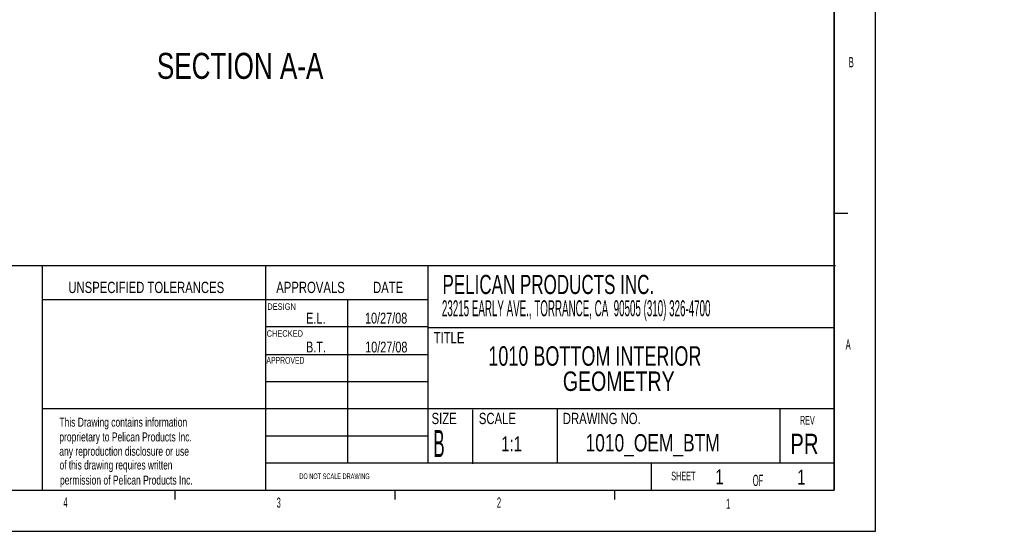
# Model space of a CAD drawing. Header units: inches. Extents: x 0 to 18.2, y 0 to 11.
# Tile 2 of 3: x 9.1 to 18.2, y 0 to 4.7. Entities that reach past the tile are written whole.
import ezdxf

# ---------------------------------------------------------------- set-up
doc = ezdxf.new("R2010")
doc.units = ezdxf.units.IN
doc.header["$MEASUREMENT"] = 0
doc.layers.add('SLD-0', color=7, linetype='Continuous')
doc.styles.add('SLDTEXTSTYLE0', font='TXT', dxfattribs={"width": 0.497779})
doc.styles.add('SLDTEXTSTYLE1', font='TXT', dxfattribs={"width": 0.594306})
doc.styles.add('SLDTEXTSTYLE10', font='TXT', dxfattribs={"width": 0.704545})
doc.styles.add('SLDTEXTSTYLE11', font='TXT', dxfattribs={"width": 0.552632})
doc.styles.add('SLDTEXTSTYLE12', font='TXT', dxfattribs={"width": 0.457579})
doc.styles.add('SLDTEXTSTYLE13', font='TXT', dxfattribs={"width": 0.663158})
doc.styles.add('SLDTEXTSTYLE14', font='TXT', dxfattribs={"width": 0.690789})
doc.styles.add('SLDTEXTSTYLE2', font='TXT', dxfattribs={"width": 0.75})
doc.styles.add('SLDTEXTSTYLE3', font='TXT', dxfattribs={"width": 0.500002})
doc.styles.add('SLDTEXTSTYLE4', font='TXT', dxfattribs={"width": 0.605})
doc.styles.add('SLDTEXTSTYLE5', font='TXT', dxfattribs={"width": 0.501333})
doc.styles.add('SLDTEXTSTYLE6', font='TXT', dxfattribs={"width": 0.466179})
doc.styles.add('SLDTEXTSTYLE7', font='TXT', dxfattribs={"width": 0.703125})
doc.styles.add('SLDTEXTSTYLE8', font='TXT', dxfattribs={"width": 0.705882})
doc.styles.add('SLDTEXTSTYLE9', font='TXT', dxfattribs={"width": 0.689516})

# ---------------------------------------------------------------- blocks, each defined once
blk = doc.blocks.new('SW_NOTE_0')
at = {"layer": 'SLD-0', "color": 0, "char_height": 0.18, "attachment_point": 1}
for s, insert, style in [('1010 BOTTOM INTERIOR ', (0, 0.2299), 'SLDTEXTSTYLE14'), ('GEOMETRY', (0.688, -0.0028), 'SLDTEXTSTYLE2')]:
    blk.add_mtext(s, dxfattribs=dict(at, insert=insert, style=style))

msp = doc.modelspace()

# ---------------------------------------------------------------- linework, layer by layer
at = {"layer": 'SLD-0'}
for p, q in [((17, 0), (17, 11)), ((16.62, 0.38), (16.62, 10.62)), ((6.79564, 2.45542), (16.63162, 2.45542)), ((9.30591, 0.38), (9.30591, 2.45542)), ((11.37, 0.38), (11.37, 2.45542)), ((12.87, 0.63), (12.87, 2.45542)), ((12.87, 2.13776), (9.30591, 2.13776)), ((12.12598, 0.62738), (12.12598, 2.13514)), ((12.87, 1.88776), (11.37, 1.88776)), ((16.62, 1.88), (12.87, 1.88)), ((12.87, 1.63), (11.37, 1.63)), ((12.87, 1.38), (11.37, 1.38)), ((16.62, 1.13), (9.30591, 1.13)), ((13.28084, 0.62247), (13.28084, 1.12247)), ((14.06404, 0.63), (14.06404, 1.13)), ((16.12, 0.63), (16.12, 1.13)), ((12.87, 0.88), (11.37, 0.88)), ((16.62, 0.63), (11.37, 0.63)), ((14.93225, 0.38), (14.93225, 0.63)), ((0.38, 0.38), (16.62, 0.38)), ((0, 0), (17, 0))]:
    msp.add_line(p, q, dxfattribs=at)
at = {"layer": 'SLD-0', "color": 250, "linetype": 'Continuous', "true_color": 0x191924}
for p, q in [((16.62, 10.63), (16.62, 0.38)), ((16.62, 2.93822), (16.745, 2.93822)), ((10.53, 0.38), (10.53, 0.29521)), ((12.55975, 0.38), (12.55975, 0.29521)), ((14.58975, 0.38), (14.58975, 0.29521))]:
    msp.add_line(p, q, dxfattribs=at)

# ---------------------------------------------------------------- block references
at = {"layer": 'SLD-0'}
msp.add_blockref('SW_NOTE_0', (13.42508, 1.47901), dxfattribs=at)

# ---------------------------------------------------------------- texts
at = {"layer": 'SLD-0', "attachment_point": 1}
for s, insert, char_height, style in [('SECTION A-A', (10.36315, 4.4183), 0.24, 'SLDTEXTSTYLE2'), ('B', (16.75523, 4.37905), 0.09375, 'SLDTEXTSTYLE11'), ('PELICAN PRODUCTS INC.', (13.00125, 2.36819), 0.1771654, 'SLDTEXTSTYLE13'), ('UNSPECIFIED TOLERANCES', (9.54494, 2.3044), 0.1041667, 'SLDTEXTSTYLE2'), ('APPROVALS', (11.4658, 2.3044), 0.104167, 'SLDTEXTSTYLE2'), ('DATE', (12.35988, 2.3044), 0.104167, 'SLDTEXTSTYLE2'), ('DESIGN', (11.38306, 2.10512), 0.06, 'SLDTEXTSTYLE2'), ('E.L.', (11.7426, 2.01876), 0.1, 'SLDTEXTSTYLE2'), ('10/27/08', (12.28568, 2.01876), 0.1, 'SLDTEXTSTYLE2'), ('CHECKED', (11.37689, 1.85687), 0.06, 'SLDTEXTSTYLE2'), ('TITLE', (12.91937, 1.83966), 0.104167, 'SLDTEXTSTYLE2'), ('B.T.', (11.74092, 1.75143), 0.1, 'SLDTEXTSTYLE2'), ('10/27/08', (12.28718, 1.75143), 0.1, 'SLDTEXTSTYLE2'), ('A', (16.72583, 1.77258), 0.09375, 'SLDTEXTSTYLE11'), ('APPROVED', (11.37521, 1.61012), 0.0625, 'SLDTEXTSTYLE4'), ('SIZE', (12.90054, 1.09412), 0.104167, 'SLDTEXTSTYLE2'), ('SCALE', (13.33732, 1.09412), 0.104167, 'SLDTEXTSTYLE2'), ('DRAWING NO.', (14.11299, 1.09412), 0.1041667, 'SLDTEXTSTYLE2'), ('This Drawing contains information ', (9.46264, 1.04927), 0.0833333, 'SLDTEXTSTYLE7'), ('REV', (16.30343, 1.06587), 0.08, 'SLDTEXTSTYLE0'), ('proprietary to Pelican Products Inc.', (9.4615, 0.91326), 0.0833333, 'SLDTEXTSTYLE8'), ('B', (12.91704, 0.93577), 0.25, 'SLDTEXTSTYLE6'), ('1:1', (13.54342, 0.87683), 0.137795, 'SLDTEXTSTYLE2'), ('1010_OEM_BTM', (14.32304, 0.89707), 0.16, 'SLDTEXTSTYLE2'), ('PR', (16.21421, 0.90068), 0.1875, 'SLDTEXTSTYLE2'), ('any reproduction disclosure or use', (9.46194, 0.78105), 0.0833333, 'SLDTEXTSTYLE7'), ('of this drawing requires written ', (9.46454, 0.65407), 0.0833333, 'SLDTEXTSTYLE9'), ('SHEET', (15.11459, 0.5507), 0.08, 'SLDTEXTSTYLE5'), ('1', (15.52235, 0.5728), 0.1378, 'SLDTEXTSTYLE2'), ('1', (16.27711, 0.56844), 0.1378, 'SLDTEXTSTYLE2'), ('permission of Pelican Products Inc.', (9.46776, 0.51454), 0.0833333, 'SLDTEXTSTYLE10'), ('DO NOT SCALE DRAWING', (11.67908, 0.53429), 0.0520833, 'SLDTEXTSTYLE1'), ('OF', (15.86756, 0.52234), 0.104167, 'SLDTEXTSTYLE3'), ('4', (9.4995, 0.31368), 0.09375, 'SLDTEXTSTYLE11'), ('3', (11.46939, 0.31158), 0.09375, 'SLDTEXTSTYLE11'), ('2', (13.50417, 0.3124), 0.09375, 'SLDTEXTSTYLE11'), ('1', (15.62144, 0.30133), 0.09375, 'SLDTEXTSTYLE11')]:
    msp.add_mtext(s, dxfattribs=dict(at, insert=insert, char_height=char_height, style=style))
at = {"layer": 'SLD-0', "color": 7, "insert": (12.9963, 2.13342), "char_height": 0.1476378, "attachment_point": 1, "style": 'SLDTEXTSTYLE12'}
msp.add_mtext('23215 EARLY AVE., TORRANCE, CA  90505 (310) 326-4700', dxfattribs=at)

doc.saveas('drawing.dxf')
